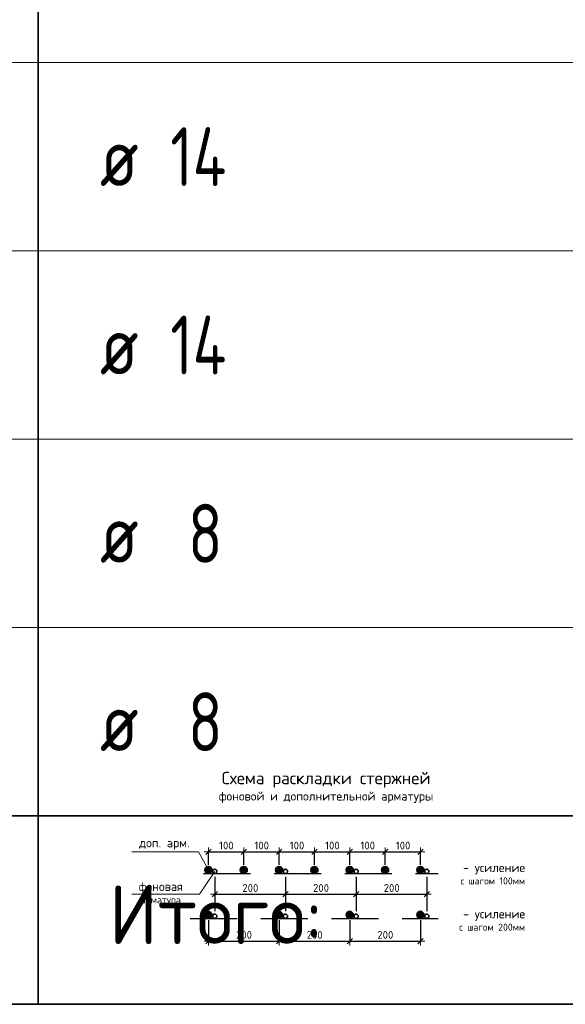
# Model space of a CAD drawing. Header units: metres. Extents: x -38 to 99, y -15 to 21.
# Tile 44 of 48: x 75.34 to 77.66, y 7.67 to 11.85. Entities that reach past the tile are written whole.
import ezdxf

# ---------------------------------------------------------------- set-up
doc = ezdxf.new("R2010")
doc.units = ezdxf.units.M
doc.header["$PDMODE"] = 65
doc.linetypes.add('______2', pattern=[0.27, 0.2, -0.07])
doc.layers.add('XR$4$_3898', color=7, linetype='Continuous')
doc.layers.add('XR$4$Размерная линия_ общее', color=7, linetype='Continuous', lineweight=13)
doc.styles.add('ISOCPEUR', font='txt')
doc.dimstyles.new('DIMSTYLE_14', dxfattribs={"dimtxt": 0.033, "dimasz": 0.0375, "dimexe": 0, "dimexo": 0, "dimgap": 0.0165, "dimtad": 2, "dimdec": 0, "dimlfac": 1000, "dimrnd": 1, "dimzin": 12, "dimdsep": 46, "dimtxsty": 'ISOCPEUR', "dimblk1": 'ALL_ML_STRICH', "dimblk2": 'ALL_ML_STRICH', "dimsah": 1, "dimcen": 0, "dimclrd": 7, "dimclre": 256, "dimclrt": 7, "dimadec": 0, "dimazin": 0, "dimtfac": 1, "dimtdec": 0, "dimtix": 1, "dimtmove": 2, "dimatfit": 3, "dimfxl": 0, "dimtzin": 0, "dimlwd": 0, "dimlwe": -3, "dimarcsym": 0})

# ---------------------------------------------------------------- blocks, each defined once
blk = doc.blocks.new('ALL_ML_STRICH')
at = {"color": 0, "linetype": 'ByBlock', "lineweight": -2}
for p, q in [((-1, 0), (0.5, 0)), ((-0.3, -0.3), (0.3, 0.3)), ((0, -0.5), (0, 0.5))]:
    blk.add_line(p, q, dxfattribs=at)
blk = doc.blocks.new('*D105')
at = {"layer": 'DEFPOINTS', "color": 7, "linetype": 'Continuous', "lineweight": 13, "transparency": 33554687}
for p in [(76.142, 8.3196), (76.142, 8.2422), (76.292, 8.2422)]:
    blk.add_point(p, dxfattribs=at)
at = {"layer": 'XR$4$Размерная линия_ общее', "color": 253, "linetype": 'Continuous', "lineweight": -2, "true_color": 0xa0a0a0, "transparency": 33554687}
for p, q in [((76.142, 8.2647), (76.142, 8.3196)), ((76.292, 8.2647), (76.292, 8.3196))]:
    blk.add_line(p, q, dxfattribs=at)
at = {"layer": 'XR$4$Размерная линия_ общее', "color": 7, "linetype": 'Continuous', "lineweight": -2, "transparency": 33554687}
blk.add_line((76.142, 8.3196), (76.292, 8.3196), dxfattribs=at)
at = {"layer": 'XR$4$Размерная линия_ общее', "color": 7, "linetype": 'Continuous', "lineweight": 13, "transparency": 33554687, "xscale": 0.0375, "yscale": 0.0375, "zscale": 0.0375, "rotation": 180}
blk.add_blockref('ALL_ML_STRICH', (76.142, 8.3196), dxfattribs=at)
at = {"layer": 'XR$4$Размерная линия_ общее', "color": 7, "linetype": 'Continuous', "lineweight": 13, "transparency": 33554687, "xscale": 0.0375, "yscale": 0.0375, "zscale": 0.0375}
blk.add_blockref('ALL_ML_STRICH', (76.292, 8.3196), dxfattribs=at)
at = {"layer": 'XR$4$Размерная линия_ общее', "color": 7, "linetype": 'Continuous', "lineweight": 13, "transparency": 33554687, "insert": (76.1873, 8.3626), "char_height": 0.033, "width": 0.00165, "attachment_point": 1, "line_spacing_factor": 0.60241, "style": 'ISOCPEUR'}
blk.add_mtext('100', dxfattribs=at)
blk = doc.blocks.new('*D106')
at = {"layer": 'DEFPOINTS', "color": 7, "linetype": 'Continuous', "lineweight": 13, "transparency": 33554687}
for p in [(76.292, 8.3196), (76.292, 8.2422), (76.442, 8.2422)]:
    blk.add_point(p, dxfattribs=at)
at = {"layer": 'XR$4$Размерная линия_ общее', "color": 253, "linetype": 'Continuous', "lineweight": -2, "true_color": 0xa0a0a0, "transparency": 33554687}
for p, q in [((76.292, 8.2647), (76.292, 8.3196)), ((76.442, 8.2647), (76.442, 8.3196))]:
    blk.add_line(p, q, dxfattribs=at)
at = {"layer": 'XR$4$Размерная линия_ общее', "color": 7, "linetype": 'Continuous', "lineweight": -2, "transparency": 33554687}
blk.add_line((76.292, 8.3196), (76.442, 8.3196), dxfattribs=at)
at = {"layer": 'XR$4$Размерная линия_ общее', "color": 7, "linetype": 'Continuous', "lineweight": 13, "transparency": 33554687, "xscale": 0.0375, "yscale": 0.0375, "zscale": 0.0375, "rotation": 180}
blk.add_blockref('ALL_ML_STRICH', (76.292, 8.3196), dxfattribs=at)
at = {"layer": 'XR$4$Размерная линия_ общее', "color": 7, "linetype": 'Continuous', "lineweight": 13, "transparency": 33554687, "xscale": 0.0375, "yscale": 0.0375, "zscale": 0.0375}
blk.add_blockref('ALL_ML_STRICH', (76.442, 8.3196), dxfattribs=at)
at = {"layer": 'XR$4$Размерная линия_ общее', "color": 7, "linetype": 'Continuous', "lineweight": 13, "transparency": 33554687, "insert": (76.3373, 8.3626), "char_height": 0.033, "width": 0.00165, "attachment_point": 1, "line_spacing_factor": 0.60241, "style": 'ISOCPEUR'}
blk.add_mtext('100', dxfattribs=at)
blk = doc.blocks.new('*D107')
at = {"layer": 'DEFPOINTS', "color": 7, "linetype": 'Continuous', "lineweight": 13, "transparency": 33554687}
for p in [(76.442, 8.3196), (76.442, 8.2422), (76.592, 8.2422)]:
    blk.add_point(p, dxfattribs=at)
at = {"layer": 'XR$4$Размерная линия_ общее', "color": 253, "linetype": 'Continuous', "lineweight": -2, "true_color": 0xa0a0a0, "transparency": 33554687}
for p, q in [((76.442, 8.2647), (76.442, 8.3196)), ((76.592, 8.2647), (76.592, 8.3196))]:
    blk.add_line(p, q, dxfattribs=at)
at = {"layer": 'XR$4$Размерная линия_ общее', "color": 7, "linetype": 'Continuous', "lineweight": -2, "transparency": 33554687}
blk.add_line((76.442, 8.3196), (76.592, 8.3196), dxfattribs=at)
at = {"layer": 'XR$4$Размерная линия_ общее', "color": 7, "linetype": 'Continuous', "lineweight": 13, "transparency": 33554687, "xscale": 0.0375, "yscale": 0.0375, "zscale": 0.0375, "rotation": 180}
blk.add_blockref('ALL_ML_STRICH', (76.442, 8.3196), dxfattribs=at)
at = {"layer": 'XR$4$Размерная линия_ общее', "color": 7, "linetype": 'Continuous', "lineweight": 13, "transparency": 33554687, "xscale": 0.0375, "yscale": 0.0375, "zscale": 0.0375}
blk.add_blockref('ALL_ML_STRICH', (76.592, 8.3196), dxfattribs=at)
at = {"layer": 'XR$4$Размерная линия_ общее', "color": 7, "linetype": 'Continuous', "lineweight": 13, "transparency": 33554687, "insert": (76.4873, 8.3626), "char_height": 0.033, "width": 0.00165, "attachment_point": 1, "line_spacing_factor": 0.60241, "style": 'ISOCPEUR'}
blk.add_mtext('100', dxfattribs=at)
blk = doc.blocks.new('*D108')
at = {"layer": 'DEFPOINTS', "color": 7, "linetype": 'Continuous', "lineweight": 13, "transparency": 33554687}
for p in [(76.592, 8.3196), (76.592, 8.2422), (76.742, 8.2422)]:
    blk.add_point(p, dxfattribs=at)
at = {"layer": 'XR$4$Размерная линия_ общее', "color": 253, "linetype": 'Continuous', "lineweight": -2, "true_color": 0xa0a0a0, "transparency": 33554687}
for p, q in [((76.592, 8.2647), (76.592, 8.3196)), ((76.742, 8.2647), (76.742, 8.3196))]:
    blk.add_line(p, q, dxfattribs=at)
at = {"layer": 'XR$4$Размерная линия_ общее', "color": 7, "linetype": 'Continuous', "lineweight": -2, "transparency": 33554687}
blk.add_line((76.592, 8.3196), (76.742, 8.3196), dxfattribs=at)
at = {"layer": 'XR$4$Размерная линия_ общее', "color": 7, "linetype": 'Continuous', "lineweight": 13, "transparency": 33554687, "xscale": 0.0375, "yscale": 0.0375, "zscale": 0.0375, "rotation": 180}
blk.add_blockref('ALL_ML_STRICH', (76.592, 8.3196), dxfattribs=at)
at = {"layer": 'XR$4$Размерная линия_ общее', "color": 7, "linetype": 'Continuous', "lineweight": 13, "transparency": 33554687, "xscale": 0.0375, "yscale": 0.0375, "zscale": 0.0375}
blk.add_blockref('ALL_ML_STRICH', (76.742, 8.3196), dxfattribs=at)
at = {"layer": 'XR$4$Размерная линия_ общее', "color": 7, "linetype": 'Continuous', "lineweight": 13, "transparency": 33554687, "insert": (76.6373, 8.3626), "char_height": 0.033, "width": 0.00165, "attachment_point": 1, "line_spacing_factor": 0.60241, "style": 'ISOCPEUR'}
blk.add_mtext('100', dxfattribs=at)
blk = doc.blocks.new('*D109')
at = {"layer": 'DEFPOINTS', "color": 7, "linetype": 'Continuous', "lineweight": 13, "transparency": 33554687}
for p in [(76.742, 8.3196), (76.742, 8.2422), (76.892, 8.2422)]:
    blk.add_point(p, dxfattribs=at)
at = {"layer": 'XR$4$Размерная линия_ общее', "color": 253, "linetype": 'Continuous', "lineweight": -2, "true_color": 0xa0a0a0, "transparency": 33554687}
for p, q in [((76.742, 8.2647), (76.742, 8.3196)), ((76.892, 8.2647), (76.892, 8.3196))]:
    blk.add_line(p, q, dxfattribs=at)
at = {"layer": 'XR$4$Размерная линия_ общее', "color": 7, "linetype": 'Continuous', "lineweight": -2, "transparency": 33554687}
blk.add_line((76.742, 8.3196), (76.892, 8.3196), dxfattribs=at)
at = {"layer": 'XR$4$Размерная линия_ общее', "color": 7, "linetype": 'Continuous', "lineweight": 13, "transparency": 33554687, "xscale": 0.0375, "yscale": 0.0375, "zscale": 0.0375, "rotation": 180}
blk.add_blockref('ALL_ML_STRICH', (76.742, 8.3196), dxfattribs=at)
at = {"layer": 'XR$4$Размерная линия_ общее', "color": 7, "linetype": 'Continuous', "lineweight": 13, "transparency": 33554687, "xscale": 0.0375, "yscale": 0.0375, "zscale": 0.0375}
blk.add_blockref('ALL_ML_STRICH', (76.892, 8.3196), dxfattribs=at)
at = {"layer": 'XR$4$Размерная линия_ общее', "color": 7, "linetype": 'Continuous', "lineweight": 13, "transparency": 33554687, "insert": (76.7873, 8.3626), "char_height": 0.033, "width": 0.00165, "attachment_point": 1, "line_spacing_factor": 0.60241, "style": 'ISOCPEUR'}
blk.add_mtext('100', dxfattribs=at)
blk = doc.blocks.new('*D110')
at = {"layer": 'DEFPOINTS', "color": 7, "linetype": 'Continuous', "lineweight": 13, "transparency": 33554687}
for p in [(76.892, 8.3196), (76.892, 8.2422), (77.042, 8.2422)]:
    blk.add_point(p, dxfattribs=at)
at = {"layer": 'XR$4$Размерная линия_ общее', "color": 253, "linetype": 'Continuous', "lineweight": -2, "true_color": 0xa0a0a0, "transparency": 33554687}
for p, q in [((76.892, 8.2647), (76.892, 8.3196)), ((77.042, 8.2647), (77.042, 8.3196))]:
    blk.add_line(p, q, dxfattribs=at)
at = {"layer": 'XR$4$Размерная линия_ общее', "color": 7, "linetype": 'Continuous', "lineweight": -2, "transparency": 33554687}
blk.add_line((76.892, 8.3196), (77.042, 8.3196), dxfattribs=at)
at = {"layer": 'XR$4$Размерная линия_ общее', "color": 7, "linetype": 'Continuous', "lineweight": 13, "transparency": 33554687, "xscale": 0.0375, "yscale": 0.0375, "zscale": 0.0375, "rotation": 180}
blk.add_blockref('ALL_ML_STRICH', (76.892, 8.3196), dxfattribs=at)
at = {"layer": 'XR$4$Размерная линия_ общее', "color": 7, "linetype": 'Continuous', "lineweight": 13, "transparency": 33554687, "xscale": 0.0375, "yscale": 0.0375, "zscale": 0.0375}
blk.add_blockref('ALL_ML_STRICH', (77.042, 8.3196), dxfattribs=at)
at = {"layer": 'XR$4$Размерная линия_ общее', "color": 7, "linetype": 'Continuous', "lineweight": 13, "transparency": 33554687, "insert": (76.9373, 8.3626), "char_height": 0.033, "width": 0.00165, "attachment_point": 1, "line_spacing_factor": 0.60241, "style": 'ISOCPEUR'}
blk.add_mtext('100', dxfattribs=at)
blk = doc.blocks.new('*D111')
at = {"layer": 'DEFPOINTS', "color": 7, "linetype": 'Continuous', "lineweight": 13, "transparency": 33554687}
for p in [(76.169, 8.2362), (76.469, 8.2362), (76.169, 8.1392)]:
    blk.add_point(p, dxfattribs=at)
at = {"layer": 'XR$4$Размерная линия_ общее', "color": 253, "linetype": 'Continuous', "lineweight": -2, "true_color": 0xa0a0a0, "transparency": 33554687}
for p, q in [((76.169, 8.2137), (76.169, 8.1392)), ((76.469, 8.2137), (76.469, 8.1392))]:
    blk.add_line(p, q, dxfattribs=at)
at = {"layer": 'XR$4$Размерная линия_ общее', "color": 7, "linetype": 'Continuous', "lineweight": -2, "transparency": 33554687}
blk.add_line((76.169, 8.1392), (76.469, 8.1392), dxfattribs=at)
at = {"layer": 'XR$4$Размерная линия_ общее', "color": 7, "linetype": 'Continuous', "lineweight": 13, "transparency": 33554687, "xscale": 0.0375, "yscale": 0.0375, "zscale": 0.0375, "rotation": 180}
blk.add_blockref('ALL_ML_STRICH', (76.169, 8.1392), dxfattribs=at)
at = {"layer": 'XR$4$Размерная линия_ общее', "color": 7, "linetype": 'Continuous', "lineweight": 13, "transparency": 33554687, "xscale": 0.0375, "yscale": 0.0375, "zscale": 0.0375}
blk.add_blockref('ALL_ML_STRICH', (76.469, 8.1392), dxfattribs=at)
at = {"layer": 'XR$4$Размерная линия_ общее', "color": 7, "linetype": 'Continuous', "lineweight": 13, "transparency": 33554687, "insert": (76.286, 8.1822), "char_height": 0.033, "width": 0.00165, "attachment_point": 1, "line_spacing_factor": 0.60241, "style": 'ISOCPEUR'}
blk.add_mtext('200', dxfattribs=at)
blk = doc.blocks.new('*D112')
at = {"layer": 'DEFPOINTS', "color": 7, "linetype": 'Continuous', "lineweight": 13, "transparency": 33554687}
for p in [(76.469, 8.2362), (76.769, 8.2362), (76.469, 8.1392)]:
    blk.add_point(p, dxfattribs=at)
at = {"layer": 'XR$4$Размерная линия_ общее', "color": 253, "linetype": 'Continuous', "lineweight": -2, "true_color": 0xa0a0a0, "transparency": 33554687}
for p, q in [((76.469, 8.2137), (76.469, 8.1392)), ((76.769, 8.2137), (76.769, 8.1392))]:
    blk.add_line(p, q, dxfattribs=at)
at = {"layer": 'XR$4$Размерная линия_ общее', "color": 7, "linetype": 'Continuous', "lineweight": -2, "transparency": 33554687}
blk.add_line((76.469, 8.1392), (76.769, 8.1392), dxfattribs=at)
at = {"layer": 'XR$4$Размерная линия_ общее', "color": 7, "linetype": 'Continuous', "lineweight": 13, "transparency": 33554687, "xscale": 0.0375, "yscale": 0.0375, "zscale": 0.0375, "rotation": 180}
blk.add_blockref('ALL_ML_STRICH', (76.469, 8.1392), dxfattribs=at)
at = {"layer": 'XR$4$Размерная линия_ общее', "color": 7, "linetype": 'Continuous', "lineweight": 13, "transparency": 33554687, "xscale": 0.0375, "yscale": 0.0375, "zscale": 0.0375}
blk.add_blockref('ALL_ML_STRICH', (76.769, 8.1392), dxfattribs=at)
at = {"layer": 'XR$4$Размерная линия_ общее', "color": 7, "linetype": 'Continuous', "lineweight": 13, "transparency": 33554687, "insert": (76.586, 8.1822), "char_height": 0.033, "width": 0.00165, "attachment_point": 1, "line_spacing_factor": 0.60241, "style": 'ISOCPEUR'}
blk.add_mtext('200', dxfattribs=at)
blk = doc.blocks.new('*D113')
at = {"layer": 'DEFPOINTS', "color": 7, "linetype": 'Continuous', "lineweight": 13, "transparency": 33554687}
for p in [(76.769, 8.2362), (77.069, 8.2362), (76.769, 8.1392)]:
    blk.add_point(p, dxfattribs=at)
at = {"layer": 'XR$4$Размерная линия_ общее', "color": 253, "linetype": 'Continuous', "lineweight": -2, "true_color": 0xa0a0a0, "transparency": 33554687}
for p, q in [((76.769, 8.2137), (76.769, 8.1392)), ((77.069, 8.2137), (77.069, 8.1392))]:
    blk.add_line(p, q, dxfattribs=at)
at = {"layer": 'XR$4$Размерная линия_ общее', "color": 7, "linetype": 'Continuous', "lineweight": -2, "transparency": 33554687}
blk.add_line((76.769, 8.1392), (77.069, 8.1392), dxfattribs=at)
at = {"layer": 'XR$4$Размерная линия_ общее', "color": 7, "linetype": 'Continuous', "lineweight": 13, "transparency": 33554687, "xscale": 0.0375, "yscale": 0.0375, "zscale": 0.0375, "rotation": 180}
blk.add_blockref('ALL_ML_STRICH', (76.769, 8.1392), dxfattribs=at)
at = {"layer": 'XR$4$Размерная линия_ общее', "color": 7, "linetype": 'Continuous', "lineweight": 13, "transparency": 33554687, "xscale": 0.0375, "yscale": 0.0375, "zscale": 0.0375}
blk.add_blockref('ALL_ML_STRICH', (77.069, 8.1392), dxfattribs=at)
at = {"layer": 'XR$4$Размерная линия_ общее', "color": 7, "linetype": 'Continuous', "lineweight": 13, "transparency": 33554687, "insert": (76.886, 8.1822), "char_height": 0.033, "width": 0.00165, "attachment_point": 1, "line_spacing_factor": 0.60241, "style": 'ISOCPEUR'}
blk.add_mtext('200', dxfattribs=at)
blk = doc.blocks.new('*D114')
at = {"layer": 'DEFPOINTS', "color": 7, "linetype": 'Continuous', "lineweight": 13, "transparency": 33554687}
for p in [(76.142, 8.0517), (76.442, 8.0517), (76.142, 7.9401)]:
    blk.add_point(p, dxfattribs=at)
at = {"layer": 'XR$4$Размерная линия_ общее', "color": 253, "linetype": 'Continuous', "lineweight": -2, "true_color": 0xa0a0a0, "transparency": 33554687}
for p, q in [((76.142, 8.0292), (76.142, 7.9401)), ((76.442, 8.0292), (76.442, 7.9401))]:
    blk.add_line(p, q, dxfattribs=at)
at = {"layer": 'XR$4$Размерная линия_ общее', "color": 7, "linetype": 'Continuous', "lineweight": -2, "transparency": 33554687}
blk.add_line((76.142, 7.9401), (76.442, 7.9401), dxfattribs=at)
at = {"layer": 'XR$4$Размерная линия_ общее', "color": 7, "linetype": 'Continuous', "lineweight": 13, "transparency": 33554687, "xscale": 0.0375, "yscale": 0.0375, "zscale": 0.0375, "rotation": 180}
blk.add_blockref('ALL_ML_STRICH', (76.142, 7.9401), dxfattribs=at)
at = {"layer": 'XR$4$Размерная линия_ общее', "color": 7, "linetype": 'Continuous', "lineweight": 13, "transparency": 33554687, "xscale": 0.0375, "yscale": 0.0375, "zscale": 0.0375}
blk.add_blockref('ALL_ML_STRICH', (76.442, 7.9401), dxfattribs=at)
at = {"layer": 'XR$4$Размерная линия_ общее', "color": 7, "linetype": 'Continuous', "lineweight": 13, "transparency": 33554687, "insert": (76.259, 7.9831), "char_height": 0.033, "width": 0.00165, "attachment_point": 1, "line_spacing_factor": 0.60241, "style": 'ISOCPEUR'}
blk.add_mtext('200', dxfattribs=at)
blk = doc.blocks.new('*D115')
at = {"layer": 'DEFPOINTS', "color": 7, "linetype": 'Continuous', "lineweight": 13, "transparency": 33554687}
for p in [(76.442, 8.0517), (76.742, 8.0517), (76.442, 7.9401)]:
    blk.add_point(p, dxfattribs=at)
at = {"layer": 'XR$4$Размерная линия_ общее', "color": 253, "linetype": 'Continuous', "lineweight": -2, "true_color": 0xa0a0a0, "transparency": 33554687}
for p, q in [((76.442, 8.0292), (76.442, 7.9401)), ((76.742, 8.0292), (76.742, 7.9401))]:
    blk.add_line(p, q, dxfattribs=at)
at = {"layer": 'XR$4$Размерная линия_ общее', "color": 7, "linetype": 'Continuous', "lineweight": -2, "transparency": 33554687}
blk.add_line((76.442, 7.9401), (76.742, 7.9401), dxfattribs=at)
at = {"layer": 'XR$4$Размерная линия_ общее', "color": 7, "linetype": 'Continuous', "lineweight": 13, "transparency": 33554687, "xscale": 0.0375, "yscale": 0.0375, "zscale": 0.0375, "rotation": 180}
blk.add_blockref('ALL_ML_STRICH', (76.442, 7.9401), dxfattribs=at)
at = {"layer": 'XR$4$Размерная линия_ общее', "color": 7, "linetype": 'Continuous', "lineweight": 13, "transparency": 33554687, "xscale": 0.0375, "yscale": 0.0375, "zscale": 0.0375}
blk.add_blockref('ALL_ML_STRICH', (76.742, 7.9401), dxfattribs=at)
at = {"layer": 'XR$4$Размерная линия_ общее', "color": 7, "linetype": 'Continuous', "lineweight": 13, "transparency": 33554687, "insert": (76.559, 7.9831), "char_height": 0.033, "width": 0.00165, "attachment_point": 1, "line_spacing_factor": 0.60241, "style": 'ISOCPEUR'}
blk.add_mtext('200', dxfattribs=at)
blk = doc.blocks.new('*D116')
at = {"layer": 'DEFPOINTS', "color": 7, "linetype": 'Continuous', "lineweight": 13, "transparency": 33554687}
for p in [(76.742, 8.0517), (77.042, 8.0517), (76.742, 7.9401)]:
    blk.add_point(p, dxfattribs=at)
at = {"layer": 'XR$4$Размерная линия_ общее', "color": 253, "linetype": 'Continuous', "lineweight": -2, "true_color": 0xa0a0a0, "transparency": 33554687}
for p, q in [((76.742, 8.0292), (76.742, 7.9401)), ((77.042, 8.0292), (77.042, 7.9401))]:
    blk.add_line(p, q, dxfattribs=at)
at = {"layer": 'XR$4$Размерная линия_ общее', "color": 7, "linetype": 'Continuous', "lineweight": -2, "transparency": 33554687}
blk.add_line((76.742, 7.9401), (77.042, 7.9401), dxfattribs=at)
at = {"layer": 'XR$4$Размерная линия_ общее', "color": 7, "linetype": 'Continuous', "lineweight": 13, "transparency": 33554687, "xscale": 0.0375, "yscale": 0.0375, "zscale": 0.0375, "rotation": 180}
blk.add_blockref('ALL_ML_STRICH', (76.742, 7.9401), dxfattribs=at)
at = {"layer": 'XR$4$Размерная линия_ общее', "color": 7, "linetype": 'Continuous', "lineweight": 13, "transparency": 33554687, "xscale": 0.0375, "yscale": 0.0375, "zscale": 0.0375}
blk.add_blockref('ALL_ML_STRICH', (77.042, 7.9401), dxfattribs=at)
at = {"layer": 'XR$4$Размерная линия_ общее', "color": 7, "linetype": 'Continuous', "lineweight": 13, "transparency": 33554687, "insert": (76.859, 7.9831), "char_height": 0.033, "width": 0.00165, "attachment_point": 1, "line_spacing_factor": 0.60241, "style": 'ISOCPEUR'}
blk.add_mtext('200', dxfattribs=at)

msp = doc.modelspace()

# ---------------------------------------------------------------- hatches: boundary and pattern name
at = {"linetype": 'Continuous', "lineweight": 25, "true_color": 0xa2a2a2, "transparency": 33554687}
for points in [[(76.1539, 8.2513), (76.1526, 8.2528), (76.1511, 8.2541), (76.1495, 8.2552), (76.1477, 8.256), (76.1458, 8.2567), (76.1439, 8.257), (76.142, 8.2572), (76.14, 8.257), (76.1381, 8.2567), (76.1362, 8.256), (76.1345, 8.2552), (76.1328, 8.2541), (76.1314, 8.2528), (76.1301, 8.2513), (76.129, 8.2497), (76.1281, 8.2479), (76.1275, 8.2461), (76.1271, 8.2441), (76.127, 8.2422), (76.1271, 8.2402), (76.1275, 8.2383), (76.1281, 8.2364), (76.129, 8.2347), (76.1301, 8.233), (76.1314, 8.2316), (76.1328, 8.2303), (76.1345, 8.2292), (76.1362, 8.2283), (76.1381, 8.2277), (76.14, 8.2273), (76.142, 8.2272), (76.1439, 8.2273), (76.1458, 8.2277), (76.1477, 8.2283), (76.1495, 8.2292), (76.1511, 8.2303), (76.1526, 8.2316), (76.1539, 8.233), (76.155, 8.2347), (76.1558, 8.2364), (76.1565, 8.2383), (76.1568, 8.2402), (76.157, 8.2422), (76.1568, 8.2441), (76.1565, 8.2461), (76.1558, 8.2479), (76.155, 8.2497)], [(76.3039, 8.2513), (76.3026, 8.2528), (76.3011, 8.2541), (76.2995, 8.2552), (76.2977, 8.256), (76.2958, 8.2567), (76.2939, 8.257), (76.292, 8.2572), (76.29, 8.257), (76.2881, 8.2567), (76.2862, 8.256), (76.2845, 8.2552), (76.2828, 8.2541), (76.2814, 8.2528), (76.2801, 8.2513), (76.279, 8.2497), (76.2781, 8.2479), (76.2775, 8.2461), (76.2771, 8.2441), (76.277, 8.2422), (76.2771, 8.2402), (76.2775, 8.2383), (76.2781, 8.2364), (76.279, 8.2347), (76.2801, 8.233), (76.2814, 8.2316), (76.2828, 8.2303), (76.2845, 8.2292), (76.2862, 8.2283), (76.2881, 8.2277), (76.29, 8.2273), (76.292, 8.2272), (76.2939, 8.2273), (76.2958, 8.2277), (76.2977, 8.2283), (76.2995, 8.2292), (76.3011, 8.2303), (76.3026, 8.2316), (76.3039, 8.233), (76.305, 8.2347), (76.3058, 8.2364), (76.3065, 8.2383), (76.3068, 8.2402), (76.307, 8.2422), (76.3068, 8.2441), (76.3065, 8.2461), (76.3058, 8.2479), (76.305, 8.2497)], [(76.4539, 8.2513), (76.4526, 8.2528), (76.4511, 8.2541), (76.4495, 8.2552), (76.4477, 8.256), (76.4458, 8.2567), (76.4439, 8.257), (76.442, 8.2572), (76.44, 8.257), (76.4381, 8.2567), (76.4362, 8.256), (76.4345, 8.2552), (76.4328, 8.2541), (76.4314, 8.2528), (76.4301, 8.2513), (76.429, 8.2497), (76.4281, 8.2479), (76.4275, 8.2461), (76.4271, 8.2441), (76.427, 8.2422), (76.4271, 8.2402), (76.4275, 8.2383), (76.4281, 8.2364), (76.429, 8.2347), (76.4301, 8.233), (76.4314, 8.2316), (76.4328, 8.2303), (76.4345, 8.2292), (76.4362, 8.2283), (76.4381, 8.2277), (76.44, 8.2273), (76.442, 8.2272), (76.4439, 8.2273), (76.4458, 8.2277), (76.4477, 8.2283), (76.4495, 8.2292), (76.4511, 8.2303), (76.4526, 8.2316), (76.4539, 8.233), (76.455, 8.2347), (76.4558, 8.2364), (76.4565, 8.2383), (76.4568, 8.2402), (76.457, 8.2422), (76.4568, 8.2441), (76.4565, 8.2461), (76.4558, 8.2479), (76.455, 8.2497)], [(76.6039, 8.2513), (76.6026, 8.2528), (76.6011, 8.2541), (76.5995, 8.2552), (76.5977, 8.256), (76.5958, 8.2567), (76.5939, 8.257), (76.592, 8.2572), (76.59, 8.257), (76.5881, 8.2567), (76.5862, 8.256), (76.5845, 8.2552), (76.5828, 8.2541), (76.5814, 8.2528), (76.5801, 8.2513), (76.579, 8.2497), (76.5781, 8.2479), (76.5775, 8.2461), (76.5771, 8.2441), (76.577, 8.2422), (76.5771, 8.2402), (76.5775, 8.2383), (76.5781, 8.2364), (76.579, 8.2347), (76.5801, 8.233), (76.5814, 8.2316), (76.5828, 8.2303), (76.5845, 8.2292), (76.5862, 8.2283), (76.5881, 8.2277), (76.59, 8.2273), (76.592, 8.2272), (76.5939, 8.2273), (76.5958, 8.2277), (76.5977, 8.2283), (76.5995, 8.2292), (76.6011, 8.2303), (76.6026, 8.2316), (76.6039, 8.233), (76.605, 8.2347), (76.6058, 8.2364), (76.6065, 8.2383), (76.6068, 8.2402), (76.607, 8.2422), (76.6068, 8.2441), (76.6065, 8.2461), (76.6058, 8.2479), (76.605, 8.2497)], [(76.7539, 8.2513), (76.7526, 8.2528), (76.7511, 8.2541), (76.7495, 8.2552), (76.7477, 8.256), (76.7458, 8.2567), (76.7439, 8.257), (76.742, 8.2572), (76.74, 8.257), (76.7381, 8.2567), (76.7362, 8.256), (76.7345, 8.2552), (76.7328, 8.2541), (76.7314, 8.2528), (76.7301, 8.2513), (76.729, 8.2497), (76.7281, 8.2479), (76.7275, 8.2461), (76.7271, 8.2441), (76.727, 8.2422), (76.7271, 8.2402), (76.7275, 8.2383), (76.7281, 8.2364), (76.729, 8.2347), (76.7301, 8.233), (76.7314, 8.2316), (76.7328, 8.2303), (76.7345, 8.2292), (76.7362, 8.2283), (76.7381, 8.2277), (76.74, 8.2273), (76.742, 8.2272), (76.7439, 8.2273), (76.7458, 8.2277), (76.7477, 8.2283), (76.7495, 8.2292), (76.7511, 8.2303), (76.7526, 8.2316), (76.7539, 8.233), (76.755, 8.2347), (76.7558, 8.2364), (76.7565, 8.2383), (76.7568, 8.2402), (76.757, 8.2422), (76.7568, 8.2441), (76.7565, 8.2461), (76.7558, 8.2479), (76.755, 8.2497)], [(76.9039, 8.2513), (76.9026, 8.2528), (76.9011, 8.2541), (76.8995, 8.2552), (76.8977, 8.256), (76.8958, 8.2567), (76.8939, 8.257), (76.892, 8.2572), (76.89, 8.257), (76.8881, 8.2567), (76.8862, 8.256), (76.8845, 8.2552), (76.8828, 8.2541), (76.8814, 8.2528), (76.8801, 8.2513), (76.879, 8.2497), (76.8781, 8.2479), (76.8775, 8.2461), (76.8771, 8.2441), (76.877, 8.2422), (76.8771, 8.2402), (76.8775, 8.2383), (76.8781, 8.2364), (76.879, 8.2347), (76.8801, 8.233), (76.8814, 8.2316), (76.8828, 8.2303), (76.8845, 8.2292), (76.8862, 8.2283), (76.8881, 8.2277), (76.89, 8.2273), (76.892, 8.2272), (76.8939, 8.2273), (76.8958, 8.2277), (76.8977, 8.2283), (76.8995, 8.2292), (76.9011, 8.2303), (76.9026, 8.2316), (76.9039, 8.233), (76.905, 8.2347), (76.9058, 8.2364), (76.9065, 8.2383), (76.9068, 8.2402), (76.907, 8.2422), (76.9068, 8.2441), (76.9065, 8.2461), (76.9058, 8.2479), (76.905, 8.2497)], [(77.0539, 8.2513), (77.0526, 8.2528), (77.0511, 8.2541), (77.0495, 8.2552), (77.0477, 8.256), (77.0458, 8.2567), (77.0439, 8.257), (77.042, 8.2572), (77.04, 8.257), (77.0381, 8.2567), (77.0362, 8.256), (77.0345, 8.2552), (77.0328, 8.2541), (77.0314, 8.2528), (77.0301, 8.2513), (77.029, 8.2497), (77.0281, 8.2479), (77.0275, 8.2461), (77.0271, 8.2441), (77.027, 8.2422), (77.0271, 8.2402), (77.0275, 8.2383), (77.0281, 8.2364), (77.029, 8.2347), (77.0301, 8.233), (77.0314, 8.2316), (77.0328, 8.2303), (77.0345, 8.2292), (77.0362, 8.2283), (77.0381, 8.2277), (77.04, 8.2273), (77.042, 8.2272), (77.0439, 8.2273), (77.0458, 8.2277), (77.0477, 8.2283), (77.0495, 8.2292), (77.0511, 8.2303), (77.0526, 8.2316), (77.0539, 8.233), (77.055, 8.2347), (77.0558, 8.2364), (77.0565, 8.2383), (77.0568, 8.2402), (77.057, 8.2422), (77.0568, 8.2441), (77.0565, 8.2461), (77.0558, 8.2479), (77.055, 8.2497)], [(76.1539, 8.0608), (76.1526, 8.0623), (76.1511, 8.0636), (76.1495, 8.0647), (76.1477, 8.0655), (76.1458, 8.0662), (76.1439, 8.0665), (76.142, 8.0667), (76.14, 8.0665), (76.1381, 8.0662), (76.1362, 8.0655), (76.1345, 8.0647), (76.1328, 8.0636), (76.1314, 8.0623), (76.1301, 8.0608), (76.129, 8.0592), (76.1281, 8.0574), (76.1275, 8.0556), (76.1271, 8.0536), (76.127, 8.0517), (76.1271, 8.0497), (76.1275, 8.0478), (76.1281, 8.0459), (76.129, 8.0442), (76.1301, 8.0425), (76.1314, 8.0411), (76.1328, 8.0398), (76.1345, 8.0387), (76.1362, 8.0378), (76.1381, 8.0372), (76.14, 8.0368), (76.142, 8.0367), (76.1439, 8.0368), (76.1458, 8.0372), (76.1477, 8.0378), (76.1495, 8.0387), (76.1511, 8.0398), (76.1526, 8.0411), (76.1539, 8.0425), (76.155, 8.0442), (76.1558, 8.0459), (76.1565, 8.0478), (76.1568, 8.0497), (76.157, 8.0517), (76.1568, 8.0536), (76.1565, 8.0556), (76.1558, 8.0574), (76.155, 8.0592)], [(76.4539, 8.0608), (76.4526, 8.0623), (76.4511, 8.0636), (76.4495, 8.0647), (76.4477, 8.0655), (76.4458, 8.0662), (76.4439, 8.0665), (76.442, 8.0667), (76.44, 8.0665), (76.4381, 8.0662), (76.4362, 8.0655), (76.4345, 8.0647), (76.4328, 8.0636), (76.4314, 8.0623), (76.4301, 8.0608), (76.429, 8.0592), (76.4281, 8.0574), (76.4275, 8.0556), (76.4271, 8.0536), (76.427, 8.0517), (76.4271, 8.0497), (76.4275, 8.0478), (76.4281, 8.0459), (76.429, 8.0442), (76.4301, 8.0425), (76.4314, 8.0411), (76.4328, 8.0398), (76.4345, 8.0387), (76.4362, 8.0378), (76.4381, 8.0372), (76.44, 8.0368), (76.442, 8.0367), (76.4439, 8.0368), (76.4458, 8.0372), (76.4477, 8.0378), (76.4495, 8.0387), (76.4511, 8.0398), (76.4526, 8.0411), (76.4539, 8.0425), (76.455, 8.0442), (76.4558, 8.0459), (76.4565, 8.0478), (76.4568, 8.0497), (76.457, 8.0517), (76.4568, 8.0536), (76.4565, 8.0556), (76.4558, 8.0574), (76.455, 8.0592)], [(76.7539, 8.0608), (76.7526, 8.0623), (76.7511, 8.0636), (76.7495, 8.0647), (76.7477, 8.0655), (76.7458, 8.0662), (76.7439, 8.0665), (76.742, 8.0667), (76.74, 8.0665), (76.7381, 8.0662), (76.7362, 8.0655), (76.7345, 8.0647), (76.7328, 8.0636), (76.7314, 8.0623), (76.7301, 8.0608), (76.729, 8.0592), (76.7281, 8.0574), (76.7275, 8.0556), (76.7271, 8.0536), (76.727, 8.0517), (76.7271, 8.0497), (76.7275, 8.0478), (76.7281, 8.0459), (76.729, 8.0442), (76.7301, 8.0425), (76.7314, 8.0411), (76.7328, 8.0398), (76.7345, 8.0387), (76.7362, 8.0378), (76.7381, 8.0372), (76.74, 8.0368), (76.742, 8.0367), (76.7439, 8.0368), (76.7458, 8.0372), (76.7477, 8.0378), (76.7495, 8.0387), (76.7511, 8.0398), (76.7526, 8.0411), (76.7539, 8.0425), (76.755, 8.0442), (76.7558, 8.0459), (76.7565, 8.0478), (76.7568, 8.0497), (76.757, 8.0517), (76.7568, 8.0536), (76.7565, 8.0556), (76.7558, 8.0574), (76.755, 8.0592)], [(77.0539, 8.0608), (77.0526, 8.0623), (77.0511, 8.0636), (77.0495, 8.0647), (77.0477, 8.0655), (77.0458, 8.0662), (77.0439, 8.0665), (77.042, 8.0667), (77.04, 8.0665), (77.0381, 8.0662), (77.0362, 8.0655), (77.0345, 8.0647), (77.0328, 8.0636), (77.0314, 8.0623), (77.0301, 8.0608), (77.029, 8.0592), (77.0281, 8.0574), (77.0275, 8.0556), (77.0271, 8.0536), (77.027, 8.0517), (77.0271, 8.0497), (77.0275, 8.0478), (77.0281, 8.0459), (77.029, 8.0442), (77.0301, 8.0425), (77.0314, 8.0411), (77.0328, 8.0398), (77.0345, 8.0387), (77.0362, 8.0378), (77.0381, 8.0372), (77.04, 8.0368), (77.042, 8.0367), (77.0439, 8.0368), (77.0458, 8.0372), (77.0477, 8.0378), (77.0495, 8.0387), (77.0511, 8.0398), (77.0526, 8.0411), (77.0539, 8.0425), (77.055, 8.0442), (77.0558, 8.0459), (77.0565, 8.0478), (77.0568, 8.0497), (77.057, 8.0517), (77.0568, 8.0536), (77.0565, 8.0556), (77.0558, 8.0574), (77.055, 8.0592)]]:
    msp.add_hatch(color=253, dxfattribs=at).paths.add_polyline_path(points)

# ---------------------------------------------------------------- linework, layer by layer
at = {"color": 7, "linetype": 'Continuous', "lineweight": 35, "transparency": 33554687}
for p, q in [((75.4198, 12.4717), (75.4198, 11.6717)), ((75.4198, 11.6717), (75.4198, 10.8717)), ((75.4198, 10.8717), (75.4198, 10.0717)), ((75.4198, 10.0717), (75.4198, 9.2717)), ((75.4198, 9.2717), (75.4198, 8.4717)), ((67.9198, 8.4717), (86.4198, 8.4717)), ((75.4198, 8.4717), (75.4198, 7.6717)), ((67.9198, 7.6717), (86.4198, 7.6717))]:
    msp.add_line(p, q, dxfattribs=at)
at = {"color": 7, "linetype": 'Continuous', "lineweight": 13, "transparency": 33554687}
for p, q in [((86.4198, 11.6717), (67.9198, 11.6717)), ((86.4198, 10.8717), (67.9198, 10.8717)), ((86.4198, 10.0717), (67.9198, 10.0717)), ((86.4198, 9.2717), (67.9198, 9.2717)), ((86.4198, 8.4717), (67.9198, 8.4717))]:
    msp.add_line(p, q, dxfattribs=at)
at = {"color": 8, "linetype": '______2', "lineweight": -3, "true_color": 0x737373, "transparency": 33554687}
for p, q in [((76.121, 8.2272), (77.117, 8.2272)), ((76.064, 8.0367), (77.117, 8.0367))]:
    msp.add_line(p, q, dxfattribs=at)
at = {"color": 7, "linetype": 'Continuous', "lineweight": 13, "transparency": 33554687}
for points in [[(75.8169, 8.3196), (76.1005, 8.3196), (76.142, 8.2422)], [(75.8169, 8.1392), (76.1039, 8.1392), (76.169, 8.2362)]]:
    msp.add_lwpolyline(points, dxfattribs=at)
at = {"layer": 'XR$4$_3898', "color": 7, "linetype": 'Continuous', "lineweight": 35, "transparency": 33554687}
for centre, radius in [((76.142, 8.2422), 0.015), ((76.169, 8.2362), 0.009), ((76.292, 8.2422), 0.015), ((76.442, 8.2422), 0.015), ((76.469, 8.2362), 0.009), ((76.592, 8.2422), 0.015), ((76.742, 8.2422), 0.015), ((76.769, 8.2362), 0.009), ((76.892, 8.2422), 0.015), ((77.042, 8.2422), 0.015), ((77.069, 8.2362), 0.009), ((76.142, 8.0517), 0.015), ((76.169, 8.0457), 0.009), ((76.442, 8.0517), 0.015), ((76.469, 8.0457), 0.009), ((76.742, 8.0517), 0.015), ((76.769, 8.0457), 0.009), ((77.042, 8.0517), 0.015), ((77.069, 8.0457), 0.009)]:
    msp.add_circle(centre, radius, dxfattribs=at)
at = {"layer": 'XR$4$Размерная линия_ общее', "color": 253, "linetype": 'Continuous', "lineweight": -3, "true_color": 0xa0a0a0, "transparency": 33554687}
for p, q in [((76.169, 8.1392), (76.169, 8.0672)), ((76.469, 8.1392), (76.469, 8.0672)), ((76.769, 8.1392), (76.769, 8.0672)), ((77.069, 8.1392), (77.069, 8.0672))]:
    msp.add_line(p, q, dxfattribs=at)

# ---------------------------------------------------------------- texts
at = {"color": 7, "linetype": 'Continuous', "lineweight": 35, "transparency": 33554687, "char_height": 0.25, "attachment_point": 7, "style": 'ISOCPEUR'}
for s, insert, width in [('\\W0.76;14', (75.98, 11.1467), 0.420468), ('\\W0.82;ø', (75.6817, 11.1467), 0.327205), ('\\W0.76;14', (75.98, 10.3467), 0.420468), ('\\W0.82;ø', (75.6817, 10.3467), 0.327205), ('\\W0.78;8', (76.055, 9.5467), 0.272006), ('\\W0.82;ø', (75.6817, 9.5467), 0.327205), ('\\W0.78;8', (76.055, 8.7467), 0.272006), ('\\W0.82;ø', (75.6817, 8.7467), 0.327205), ('\\W0.95;Итого:', (75.7194, 7.928), 1.143461)]:
    msp.add_mtext(s, dxfattribs=dict(at, insert=insert, width=width))
at = {"color": 7, "linetype": 'Continuous', "lineweight": 13, "transparency": 33554687, "line_spacing_factor": 0.963855}
for s, insert, char_height, width, attachment_point in [('\\A1;{\\fISOCPEUR|i0|b0;\\H0.052500;\\W1.000000;\\C7;Схема раскладки стержней}\\P{\\fISOCPEUR|i0|b0;\\H0.037500;\\W1.000000;\\C7;фоновой и дополнительной арматуры}\\P', (76.6412, 8.6589), 0.0525, 1.232044, 2), ('\\A1;{\\fISOCPEUR|i0|b0;\\H0.037500;\\W1.000000;\\C7;- усиление}\\P{\\fISOCPEUR|i0|b0;\\H0.030000;\\W1.000000;\\C7;с шагом 100мм}\\P', (77.4865, 8.2709), 0.0375, 0.328781, 3), ('\\A1;{\\fISOCPEUR|i0|b0;\\H0.037500;\\W1.000000;\\C7;фоновая}\\P{\\fISOCPEUR|i0|b0;\\H0.030000;\\W1.000000;\\C7;арматура}\\P', (75.9399, 8.1906), 0.0375, 0.223781, 2), ('\\A1;{\\fISOCPEUR|i0|b0;\\H0.037500;\\W1.000000;\\C7;- усиление}\\P{\\fISOCPEUR|i0|b0;\\H0.030000;\\W1.000000;\\C7;с шагом 200мм}\\P', (77.4865, 8.0744), 0.0375, 0.355031, 3)]:
    msp.add_mtext(s, dxfattribs=dict(at, insert=insert, char_height=char_height, width=width, attachment_point=attachment_point))
at = {"color": 7, "linetype": 'Continuous', "lineweight": 13, "transparency": 33554687, "insert": (75.9549, 8.3521), "char_height": 0.0375, "width": 0.228103, "attachment_point": 5, "style": 'ISOCPEUR'}
msp.add_mtext('\\A1;{\\fISOCPEUR|i0|b0;\\H0.037500;\\W1.000000;\\C7;доп. арм.}\\P', dxfattribs=at)

# ---------------------------------------------------------------- dimensions: what is measured, and where the dimension line sits
at = {"layer": 'XR$4$Размерная линия_ общее', "color": 7, "linetype": 'Continuous', "lineweight": 13, "transparency": 33554687}
for base, p1, p2, text, picture, middle in [((76.292, 8.3196), (76.142, 8.2647), (76.292, 8.2647), '100', '*D105', (76.217, 8.3361)), ((76.442, 8.3196), (76.292, 8.2647), (76.442, 8.2647), '100', '*D106', (76.367, 8.3361)), ((76.592, 8.3196), (76.442, 8.2647), (76.592, 8.2647), '100', '*D107', (76.517, 8.3361)), ((76.742, 8.3196), (76.592, 8.2647), (76.742, 8.2647), '100', '*D108', (76.667, 8.3361)), ((76.892, 8.3196), (76.742, 8.2647), (76.892, 8.2647), '100', '*D109', (76.817, 8.3361)), ((77.042, 8.3196), (76.892, 8.2647), (77.042, 8.2647), '100', '*D110', (76.967, 8.3361)), ((76.469, 8.1392), (76.169, 8.2137), (76.469, 8.2137), '200', '*D111', (76.319, 8.1557)), ((76.769, 8.1392), (76.469, 8.2137), (76.769, 8.2137), '200', '*D112', (76.619, 8.1557)), ((77.069, 8.1392), (76.769, 8.2137), (77.069, 8.2137), '200', '*D113', (76.919, 8.1557)), ((76.442, 7.9401), (76.142, 8.0292), (76.442, 8.0292), '200', '*D114', (76.292, 7.9566)), ((76.742, 7.9401), (76.442, 8.0292), (76.742, 8.0292), '200', '*D115', (76.592, 7.9566)), ((77.042, 7.9401), (76.742, 8.0292), (77.042, 8.0292), '200', '*D116', (76.892, 7.9566))]:
    dim = msp.add_linear_dim(base=base, p1=p1, p2=p2, text=text, dimstyle='DIMSTYLE_14', override={"dimpost": '<>', "dimclrd": 7, "dimclre": 253, "dimclrt": 7, "dimlwd": 0, "dimlwe": 65533}, dxfattribs=at)
    dim.commit()
    dim.dimension.update_dxf_attribs({"geometry": picture, "text_midpoint": middle, "dimtype": 160})

doc.saveas('drawing.dxf')
